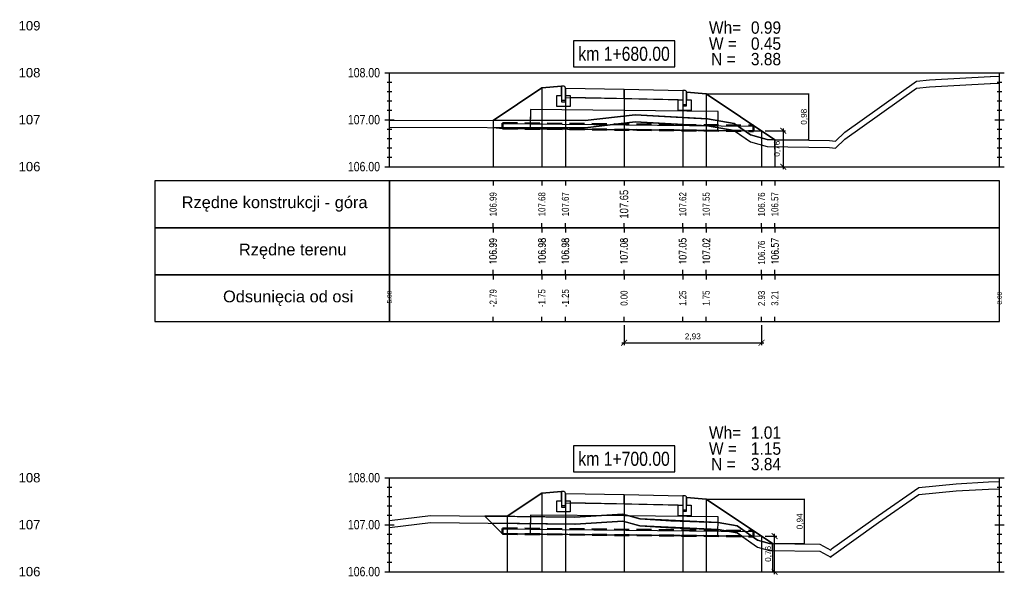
# Model space of a CAD drawing. Extents: x 7537626 to 7538805, y 5722894 to 5725486.
# Tile 97 of 105: x 7538679 to 7538700, y 5725469 to 5725481. Entities that reach past the tile are written whole.
import ezdxf

# ---------------------------------------------------------------- set-up
doc = ezdxf.new("R2010")
doc.units = 0
doc.header["$PDMODE"] = 35
doc.header["$PDSIZE"] = 0.3
doc.linetypes.add('HIDDEN', pattern=[9.525, 6.35, -3.175])
for name, color, linetype in [('C-DROGI-PROFILE', 7, 'Continuous'), ('C-DROGI-PROFILE-ETYKIETY', 7, 'Continuous'), ('C-DROGI-PRZEKROJE-ETYKIETY', 7, 'Continuous'), ('C-POPRZECZKA-przekrój', 2, 'Continuous'), ('C-POPRZECZKA-widok', 1, 'Continuous')]:
    doc.layers.add(name, color=color, linetype=linetype)
for name, color, linetype, true_color in [('C-humus', 7, 'Continuous', 0x003df5), ('C-Teren', 7, 'Continuous', 0x008521), ('poprzeczki', 7, 'Continuous', 0x0000d6)]:
    doc.layers.add(name, color=color, linetype=linetype, true_color=true_color)
for name, color, linetype, lineweight, plot in [('D-1.pow. hum.', 7, 'Continuous', 30, False), ('D-2.wykop', 30, 'Continuous', 30, False), ('D-3.nasyp', 4, 'Continuous', 30, False)]:
    doc.layers.add(name, color=color, linetype=linetype, lineweight=lineweight, plot=plot)
doc.layers.add('D-roboty-ziemne-opis', color=2, linetype='Continuous', lineweight=30)
doc.layers.add('Pom-plan', color=4, linetype='Continuous', plot=False)
doc.styles.add('2mm08', font='arial.ttf', dxfattribs={"width": 0.8})
doc.styles.add('opis_50', font='arial.ttf', dxfattribs={"height": 0.125})
doc.styles.get("Standard").update_dxf_attribs({"font": 'arial.ttf'})
doc.dimstyles.new('OPIS_50', dxfattribs={"dimscale": 0.5, "dimtxt": 0.125, "dimasz": 0.25, "dimexe": 0.1, "dimexo": 0.15, "dimgap": 0.1, "dimtad": 1, "dimzin": 0, "dimtxsty": 'opis_50', "dimblk": 'ARCHTICK', "dimcen": 0.15, "dimdle": 0.1, "dimaunit": 2, "dimadec": 4, "dimazin": 0, "dimtfac": 1, "dimtmove": 0, "dimatfit": 3, "dimfxl": 1, "dimarcsym": 0})

# ---------------------------------------------------------------- blocks, each defined once
blk = doc.blocks.new('_ArchTick')
at = {"color": 0, "linetype": 'ByBlock', "const_width": 0.15}
blk.add_lwpolyline([(-0.5, -0.5), (0.5, 0.5)], dxfattribs=at)
blk = doc.blocks.new('*D24')
at = {"layer": 'Defpoints', "color": 0, "transparency": 16777216}
for p in [(7538693.223, 5725479.586), (7538694.686, 5725478.611), (7538695.399, 5725478.611)]:
    blk.add_point(p, dxfattribs=at)
at = {"layer": 'poprzeczki', "color": 0, "lineweight": -2, "transparency": 16777216}
for p, q in [((7538693.238, 5725479.586), (7538695.409, 5725479.586)), ((7538695.399, 5725479.596), (7538695.399, 5725478.601)), ((7538694.701, 5725478.611), (7538695.409, 5725478.611))]:
    blk.add_line(p, q, dxfattribs=at)
at = {"layer": 'poprzeczki', "color": 0, "lineweight": -2, "transparency": 16777216, "xscale": 0.025, "yscale": 0.025, "zscale": 0.025}
for p, rotation in [((7538695.399, 5725479.586), 90), ((7538695.399, 5725478.611), 270)]:
    blk.add_blockref('_ArchTick', p, dxfattribs=dict(at, rotation=rotation))
at = {"layer": 'poprzeczki', "color": 0, "transparency": 16777216, "insert": (7538695.314, 5725479.099), "char_height": 0.125, "attachment_point": 5, "rotation": 90, "style": 'opis_50'}
blk.add_mtext('0,98', dxfattribs=at)
blk = doc.blocks.new('*D25')
at = {"layer": 'Defpoints', "color": 0, "transparency": 16777216}
for p in [(7538693.223, 5725470.954), (7538694.638, 5725470.011), (7538695.31, 5725470.011)]:
    blk.add_point(p, dxfattribs=at)
at = {"layer": 'poprzeczki', "color": 0, "lineweight": -2, "transparency": 16777216}
for p, q in [((7538693.238, 5725470.954), (7538695.32, 5725470.954)), ((7538695.31, 5725470.964), (7538695.31, 5725470.001)), ((7538694.653, 5725470.011), (7538695.32, 5725470.011))]:
    blk.add_line(p, q, dxfattribs=at)
at = {"layer": 'poprzeczki', "color": 0, "lineweight": -2, "transparency": 16777216, "xscale": 0.025, "yscale": 0.025, "zscale": 0.025}
for p, rotation in [((7538695.31, 5725470.954), 90), ((7538695.31, 5725470.011), 270)]:
    blk.add_blockref('_ArchTick', p, dxfattribs=dict(at, rotation=rotation))
at = {"layer": 'poprzeczki', "color": 0, "transparency": 16777216, "insert": (7538695.225, 5725470.483), "char_height": 0.125, "attachment_point": 5, "rotation": 90, "style": 'opis_50'}
blk.add_mtext('0,94', dxfattribs=at)
blk = doc.blocks.new('geokrata')
at = {"layer": 'C-POPRZECZKA-przekrój', "color": 172, "linetype": 'HIDDEN', "lineweight": 50, "ltscale": 0.05, "true_color": 0x0000cc}
for p, q in [((7538464.885, 5725469.743), (7538470.234, 5725469.689)), ((7538464.887, 5725469.627), (7538470.233, 5725469.573))]:
    blk.add_line(p, q, dxfattribs=at)
at = {"layer": 'C-POPRZECZKA-przekrój', "color": 98, "linetype": 'Continuous', "lineweight": 30, "true_color": 0x006100}
for p, q in [((7538464.892, 5725469.735), (7538465.726, 5725469.726)), ((7538464.893, 5725469.635), (7538465.725, 5725469.626)), ((7538469.225, 5725469.591), (7538470.225, 5725469.581))]:
    blk.add_line(p, q, dxfattribs=at)
for points in [[(7538467.479, 5725470.009), (7538465.479, 5725470.029), (7538465.475, 5725469.629), (7538469.475, 5725469.589), (7538469.479, 5725469.989), (7538467.479, 5725470.009), (7538465.479, 5725470.029), (7538465.476, 5725469.729), (7538470.226, 5725469.681)], [(7538464.892, 5725469.735), (7538464.893, 5725469.635)], [(7538470.225, 5725469.581), (7538470.226, 5725469.681)]]:
    blk.add_lwpolyline(points, dxfattribs=at)
at = {"layer": 'C-POPRZECZKA-przekrój', "color": 172, "linetype": 'HIDDEN', "lineweight": 50, "ltscale": 0.05, "true_color": 0x0000cc}
for points in [[(7538464.885, 5725469.743), (7538464.887, 5725469.627)], [(7538470.233, 5725469.573), (7538470.234, 5725469.689)]]:
    blk.add_lwpolyline(points, dxfattribs=at)
blk = doc.blocks.new('*D258')
at = {"layer": 'Defpoints', "color": 0, "transparency": 16777216}
for p in [(7538694.402, 5725478.801), (7538694.402, 5725478.036), (7538694.864, 5725478.036)]:
    blk.add_point(p, dxfattribs=at)
at = {"layer": 'Pom-plan', "color": 0, "lineweight": -2, "transparency": 16777216}
for p, q in [((7538694.477, 5725478.801), (7538694.914, 5725478.801)), ((7538694.864, 5725478.851), (7538694.864, 5725477.986)), ((7538694.477, 5725478.036), (7538694.914, 5725478.036))]:
    blk.add_line(p, q, dxfattribs=at)
at = {"layer": 'Pom-plan', "color": 0, "lineweight": -2, "transparency": 16777216, "xscale": 0.125, "yscale": 0.125, "zscale": 0.125}
for p, rotation in [((7538694.864, 5725478.801), 90), ((7538694.864, 5725478.036), 270)]:
    blk.add_blockref('_ArchTick', p, dxfattribs=dict(at, rotation=rotation))
at = {"layer": 'Pom-plan', "color": 0, "transparency": 16777216, "insert": (7538694.739, 5725478.419), "char_height": 0.125, "attachment_point": 5, "rotation": 90, "style": 'opis_50'}
blk.add_mtext('0,76', dxfattribs=at)
blk = doc.blocks.new('*D259')
at = {"layer": 'Defpoints', "color": 0, "transparency": 16777216}
for p in [(7538691.473, 5725474.736), (7538694.402, 5725474.736), (7538694.402, 5725474.286)]:
    blk.add_point(p, dxfattribs=at)
at = {"layer": 'Pom-plan', "color": 0, "lineweight": -2, "transparency": 16777216}
for p, q in [((7538691.473, 5725474.661), (7538691.473, 5725474.236)), ((7538694.402, 5725474.661), (7538694.402, 5725474.236)), ((7538691.423, 5725474.286), (7538694.452, 5725474.286))]:
    blk.add_line(p, q, dxfattribs=at)
at = {"layer": 'Pom-plan', "color": 0, "lineweight": -2, "transparency": 16777216, "xscale": 0.125, "yscale": 0.125, "zscale": 0.125, "rotation": 180}
blk.add_blockref('_ArchTick', (7538691.473, 5725474.286), dxfattribs=at)
at = {"layer": 'Pom-plan', "color": 0, "lineweight": -2, "transparency": 16777216, "xscale": 0.125, "yscale": 0.125, "zscale": 0.125}
blk.add_blockref('_ArchTick', (7538694.402, 5725474.286), dxfattribs=at)
at = {"layer": 'Pom-plan', "color": 0, "transparency": 16777216, "insert": (7538692.937, 5725474.411), "char_height": 0.125, "attachment_point": 5, "style": 'opis_50'}
blk.add_mtext('2,93', dxfattribs=at)
blk = doc.blocks.new('*D260')
at = {"layer": 'Defpoints', "color": 0, "transparency": 16777216}
for p in [(7538694.402, 5725470.169), (7538694.679, 5725470.169), (7538694.402, 5725469.411)]:
    blk.add_point(p, dxfattribs=at)
at = {"layer": 'Pom-plan', "color": 0, "lineweight": -2, "transparency": 16777216}
for p, q in [((7538694.477, 5725470.169), (7538694.729, 5725470.169)), ((7538694.679, 5725469.361), (7538694.679, 5725470.219)), ((7538694.477, 5725469.411), (7538694.729, 5725469.411))]:
    blk.add_line(p, q, dxfattribs=at)
at = {"layer": 'Pom-plan', "color": 0, "lineweight": -2, "transparency": 16777216, "xscale": 0.125, "yscale": 0.125, "zscale": 0.125}
for p, rotation in [((7538694.679, 5725470.169), 90), ((7538694.679, 5725469.411), 270)]:
    blk.add_blockref('_ArchTick', p, dxfattribs=dict(at, rotation=rotation))
at = {"layer": 'Pom-plan', "color": 0, "transparency": 16777216, "insert": (7538694.553, 5725469.79), "char_height": 0.125, "attachment_point": 5, "rotation": 90, "style": 'opis_50'}
blk.add_mtext('0,76', dxfattribs=at)

msp = doc.modelspace()

# ---------------------------------------------------------------- linework, layer by layer
at = {"layer": 'C-DROGI-PROFILE', "color": 7, "linetype": 'Continuous', "lineweight": -3}
for p, q in [((7538688.683, 5725477.736), (7538688.683, 5725477.636)), ((7538689.723, 5725477.736), (7538689.723, 5725477.636)), ((7538690.223, 5725477.736), (7538690.223, 5725477.636)), ((7538691.473, 5725477.736), (7538691.473, 5725477.636)), ((7538692.723, 5725477.736), (7538692.723, 5725477.636)), ((7538693.223, 5725477.736), (7538693.223, 5725477.636)), ((7538694.402, 5725477.736), (7538694.402, 5725477.636)), ((7538694.686, 5725477.736), (7538694.686, 5725477.636)), ((7538688.683, 5725476.736), (7538688.683, 5725476.836)), ((7538689.723, 5725476.736), (7538689.723, 5725476.836)), ((7538690.223, 5725476.736), (7538690.223, 5725476.836)), ((7538691.473, 5725476.736), (7538691.473, 5725476.836)), ((7538692.723, 5725476.736), (7538692.723, 5725476.836)), ((7538693.223, 5725476.736), (7538693.223, 5725476.836)), ((7538694.402, 5725476.736), (7538694.402, 5725476.836)), ((7538694.686, 5725476.736), (7538694.686, 5725476.836)), ((7538688.683, 5725476.736), (7538688.683, 5725476.636)), ((7538689.723, 5725476.736), (7538689.723, 5725476.636)), ((7538690.223, 5725476.736), (7538690.223, 5725476.636)), ((7538691.473, 5725476.736), (7538691.473, 5725476.636)), ((7538692.723, 5725476.736), (7538692.723, 5725476.636)), ((7538693.223, 5725476.736), (7538693.223, 5725476.636)), ((7538694.402, 5725476.736), (7538694.402, 5725476.636)), ((7538694.686, 5725476.736), (7538694.686, 5725476.636)), ((7538688.683, 5725475.736), (7538688.683, 5725475.836)), ((7538688.683, 5725475.736), (7538688.683, 5725475.636)), ((7538689.723, 5725475.736), (7538689.723, 5725475.836)), ((7538689.723, 5725475.736), (7538689.723, 5725475.636)), ((7538690.223, 5725475.736), (7538690.223, 5725475.836)), ((7538690.223, 5725475.736), (7538690.223, 5725475.636)), ((7538691.473, 5725475.736), (7538691.473, 5725475.836)), ((7538691.473, 5725475.736), (7538691.473, 5725475.636)), ((7538692.723, 5725475.736), (7538692.723, 5725475.836)), ((7538692.723, 5725475.736), (7538692.723, 5725475.636)), ((7538693.223, 5725475.736), (7538693.223, 5725475.836)), ((7538693.223, 5725475.736), (7538693.223, 5725475.636)), ((7538694.402, 5725475.736), (7538694.402, 5725475.836)), ((7538694.402, 5725475.736), (7538694.402, 5725475.636)), ((7538694.686, 5725475.736), (7538694.686, 5725475.836)), ((7538694.686, 5725475.736), (7538694.686, 5725475.636)), ((7538688.683, 5725474.736), (7538688.683, 5725474.836)), ((7538689.723, 5725474.736), (7538689.723, 5725474.836)), ((7538690.223, 5725474.736), (7538690.223, 5725474.836)), ((7538691.473, 5725474.736), (7538691.473, 5725474.836)), ((7538692.723, 5725474.736), (7538692.723, 5725474.836)), ((7538693.223, 5725474.736), (7538693.223, 5725474.836)), ((7538694.402, 5725474.736), (7538694.402, 5725474.836)), ((7538694.686, 5725474.736), (7538694.686, 5725474.836))]:
    msp.add_line(p, q, dxfattribs=at)
at = {"layer": 'C-DROGI-PROFILE', "color": 1, "linetype": 'Continuous', "lineweight": -3}
for points in [[(7538686.473, 5725476.736), (7538686.473, 5725477.736), (7538681.473, 5725477.736), (7538681.473, 5725476.736)], [(7538686.473, 5725476.736), (7538699.473, 5725476.736), (7538699.473, 5725477.736), (7538686.473, 5725477.736)], [(7538686.473, 5725475.736), (7538686.473, 5725476.736), (7538681.473, 5725476.736), (7538681.473, 5725475.736)], [(7538686.473, 5725475.736), (7538699.473, 5725475.736), (7538699.473, 5725476.736), (7538686.473, 5725476.736)], [(7538686.473, 5725474.736), (7538686.473, 5725475.736), (7538681.473, 5725475.736), (7538681.473, 5725474.736)], [(7538686.473, 5725474.736), (7538699.473, 5725474.736), (7538699.473, 5725475.736), (7538686.473, 5725475.736)]]:
    msp.add_3dface(points, dxfattribs=at)
at = {"layer": 'C-DROGI-PRZEKROJE-ETYKIETY', "color": 1, "linetype": 'Continuous', "lineweight": -3}
for p, q in [((7538689.723, 5725479.716), (7538689.723, 5725478.036)), ((7538690.223, 5725479.71), (7538690.223, 5725478.036)), ((7538691.473, 5725479.685), (7538691.473, 5725478.036)), ((7538692.723, 5725479.66), (7538692.723, 5725478.036)), ((7538693.223, 5725479.586), (7538693.223, 5725478.036)), ((7538688.683, 5725479.022), (7538688.683, 5725478.036)), ((7538694.686, 5725478.611), (7538694.686, 5725478.036)), ((7538689.723, 5725471.084), (7538689.723, 5725469.411)), ((7538690.223, 5725471.078), (7538690.223, 5725469.411)), ((7538691.473, 5725471.053), (7538691.473, 5725469.411)), ((7538692.723, 5725471.028), (7538692.723, 5725469.411)), ((7538693.223, 5725470.954), (7538693.223, 5725469.411)), ((7538688.982, 5725470.59), (7538688.982, 5725469.411)), ((7538694.638, 5725470.011), (7538694.638, 5725469.411))]:
    msp.add_line(p, q, dxfattribs=at)
for points in [[(7538694.402, 5725478.801), (7538694.402, 5725478.036)], [(7538694.402, 5725470.169), (7538694.402, 5725469.411)]]:
    msp.add_lwpolyline(points, dxfattribs=at)
at = {"layer": 'C-humus'}
for p, q in [((7538696.174, 5725478.623), (7538697.704, 5725479.706)), ((7538697.704, 5725479.706), (7538697.979, 5725479.734)), ((7538697.979, 5725479.734), (7538699.271, 5725479.809)), ((7538699.271, 5725479.809), (7538699.279, 5725479.805)), ((7538699.279, 5725479.805), (7538699.473, 5725479.811)), ((7538686.473, 5725478.879), (7538690.641, 5725478.866)), ((7538690.641, 5725478.866), (7538690.641, 5725478.866)), ((7538690.641, 5725478.866), (7538690.641, 5725478.866)), ((7538690.641, 5725478.866), (7538690.642, 5725478.866)), ((7538690.642, 5725478.866), (7538691.709, 5725478.992)), ((7538691.709, 5725478.992), (7538692.956, 5725478.918)), ((7538692.956, 5725478.918), (7538693.252, 5725478.907)), ((7538693.252, 5725478.907), (7538693.816, 5725478.806)), ((7538693.816, 5725478.806), (7538694.165, 5725478.565)), ((7538694.165, 5725478.565), (7538694.523, 5725478.464)), ((7538694.523, 5725478.464), (7538695.85, 5725478.442)), ((7538695.976, 5725478.428), (7538696.174, 5725478.623)), ((7538695.85, 5725478.442), (7538695.976, 5725478.428)), ((7538697.751, 5725471.055), (7538698.546, 5725471.132)), ((7538698.546, 5725471.132), (7538699.233, 5725471.171)), ((7538699.233, 5725471.171), (7538699.473, 5725471.178)), ((7538696.892, 5725470.46), (7538697.751, 5725471.055)), ((7538690.425, 5725470.423), (7538691.449, 5725470.487)), ((7538691.449, 5725470.487), (7538691.808, 5725470.384)), ((7538686.473, 5725470.349), (7538687.347, 5725470.46)), ((7538687.347, 5725470.46), (7538690.425, 5725470.423)), ((7538691.808, 5725470.384), (7538692.469, 5725470.344)), ((7538692.469, 5725470.344), (7538693.48, 5725470.307)), ((7538693.48, 5725470.307), (7538693.885, 5725470.235)), ((7538695.893, 5725469.744), (7538696.892, 5725470.46)), ((7538693.885, 5725470.235), (7538694.318, 5725469.935)), ((7538694.318, 5725469.935), (7538694.574, 5725469.862)), ((7538694.574, 5725469.862), (7538695.64, 5725469.845)), ((7538695.64, 5725469.845), (7538695.879, 5725469.719)), ((7538695.879, 5725469.719), (7538695.893, 5725469.744))]:
    msp.add_line(p, q, dxfattribs=at)
at = {"layer": 'C-POPRZECZKA-przekrój', "color": 2, "linetype": 'Continuous', "lineweight": -3}
for p, q in [((7538688.683, 5725479.022), (7538689.723, 5725479.716)), ((7538689.723, 5725479.716), (7538690.143, 5725479.75)), ((7538690.183, 5725479.75), (7538690.143, 5725479.75)), ((7538690.143, 5725479.75), (7538690.143, 5725479.42)), ((7538690.189, 5725479.749), (7538690.183, 5725479.75)), ((7538690.197, 5725479.747), (7538690.189, 5725479.749)), ((7538690.206, 5725479.743), (7538690.197, 5725479.747)), ((7538690.212, 5725479.738), (7538690.206, 5725479.743)), ((7538690.216, 5725479.733), (7538690.212, 5725479.738)), ((7538690.22, 5725479.725), (7538690.216, 5725479.733)), ((7538690.223, 5725479.717), (7538690.22, 5725479.725)), ((7538690.223, 5725479.71), (7538690.223, 5725479.717)), ((7538690.223, 5725479.71), (7538691.473, 5725479.685)), ((7538690.223, 5725479.71), (7538690.224, 5725479.51)), ((7538690.223, 5725479.42), (7538690.223, 5725479.71)), ((7538690.223, 5725479.71), (7538690.223, 5725479.55)), ((7538690.043, 5725479.32), (7538690.043, 5725479.55)), ((7538690.043, 5725479.55), (7538690.143, 5725479.55)), ((7538690.143, 5725479.55), (7538690.143, 5725479.45)), ((7538690.223, 5725479.55), (7538690.323, 5725479.55)), ((7538690.224, 5725479.51), (7538691.473, 5725479.485)), ((7538690.323, 5725479.55), (7538690.323, 5725479.32)), ((7538691.473, 5725479.485), (7538691.473, 5725479.685)), ((7538691.473, 5725479.685), (7538692.723, 5725479.66)), ((7538692.723, 5725479.66), (7538692.722, 5725479.46)), ((7538692.763, 5725479.66), (7538692.723, 5725479.66)), ((7538692.723, 5725479.66), (7538692.723, 5725479.33)), ((7538692.769, 5725479.659), (7538692.763, 5725479.66)), ((7538692.777, 5725479.657), (7538692.769, 5725479.659)), ((7538692.786, 5725479.653), (7538692.777, 5725479.657)), ((7538692.792, 5725479.648), (7538692.786, 5725479.653)), ((7538692.796, 5725479.643), (7538692.792, 5725479.648)), ((7538692.8, 5725479.635), (7538692.796, 5725479.643)), ((7538692.803, 5725479.627), (7538692.8, 5725479.635)), ((7538692.803, 5725479.62), (7538692.803, 5725479.627)), ((7538692.803, 5725479.33), (7538692.803, 5725479.62)), ((7538692.803, 5725479.62), (7538692.803, 5725479.46)), ((7538692.803, 5725479.62), (7538693.223, 5725479.586)), ((7538693.223, 5725479.586), (7538694.686, 5725478.611)), ((7538690.323, 5725479.32), (7538690.043, 5725479.32)), ((7538690.143, 5725479.45), (7538690.223, 5725479.45)), ((7538690.143, 5725479.42), (7538690.223, 5725479.42)), ((7538691.473, 5725479.485), (7538692.722, 5725479.46)), ((7538692.623, 5725479.23), (7538692.623, 5725479.46)), ((7538692.623, 5725479.46), (7538692.723, 5725479.46)), ((7538692.723, 5725479.46), (7538692.723, 5725479.36)), ((7538692.723, 5725479.36), (7538692.803, 5725479.36)), ((7538692.723, 5725479.33), (7538692.803, 5725479.33)), ((7538692.803, 5725479.46), (7538692.903, 5725479.46)), ((7538692.903, 5725479.46), (7538692.903, 5725479.23)), ((7538692.903, 5725479.23), (7538692.623, 5725479.23)), ((7538689.723, 5725471.084), (7538690.143, 5725471.118)), ((7538690.183, 5725471.118), (7538690.143, 5725471.118)), ((7538690.143, 5725471.118), (7538690.143, 5725470.788)), ((7538690.189, 5725471.118), (7538690.183, 5725471.118)), ((7538690.197, 5725471.116), (7538690.189, 5725471.118)), ((7538690.206, 5725471.111), (7538690.197, 5725471.116)), ((7538690.212, 5725471.106), (7538690.206, 5725471.111)), ((7538690.216, 5725471.101), (7538690.212, 5725471.106)), ((7538688.982, 5725470.59), (7538689.723, 5725471.084)), ((7538690.043, 5725470.688), (7538690.043, 5725470.918)), ((7538690.043, 5725470.918), (7538690.143, 5725470.918)), ((7538690.143, 5725470.918), (7538690.143, 5725470.818)), ((7538690.22, 5725471.094), (7538690.216, 5725471.101)), ((7538690.223, 5725471.085), (7538690.22, 5725471.094)), ((7538690.223, 5725471.078), (7538690.223, 5725471.085)), ((7538690.223, 5725471.078), (7538691.473, 5725471.053)), ((7538690.223, 5725471.078), (7538690.224, 5725470.878)), ((7538690.223, 5725470.788), (7538690.223, 5725471.078)), ((7538690.223, 5725471.078), (7538690.223, 5725470.918)), ((7538690.223, 5725470.918), (7538690.323, 5725470.918)), ((7538690.323, 5725470.918), (7538690.323, 5725470.688)), ((7538691.473, 5725470.853), (7538691.473, 5725471.053)), ((7538691.473, 5725471.053), (7538692.723, 5725471.028)), ((7538692.723, 5725471.028), (7538692.722, 5725470.828)), ((7538692.763, 5725471.028), (7538692.723, 5725471.028)), ((7538692.723, 5725471.028), (7538692.723, 5725470.698)), ((7538692.769, 5725471.028), (7538692.763, 5725471.028)), ((7538692.777, 5725471.026), (7538692.769, 5725471.028)), ((7538692.786, 5725471.021), (7538692.777, 5725471.026)), ((7538692.792, 5725471.016), (7538692.786, 5725471.021)), ((7538692.796, 5725471.011), (7538692.792, 5725471.016)), ((7538692.8, 5725471.004), (7538692.796, 5725471.011)), ((7538692.803, 5725470.995), (7538692.8, 5725471.004)), ((7538692.803, 5725470.988), (7538692.803, 5725470.995)), ((7538692.803, 5725470.698), (7538692.803, 5725470.988)), ((7538692.803, 5725470.988), (7538692.803, 5725470.828)), ((7538692.803, 5725470.988), (7538693.223, 5725470.954)), ((7538693.223, 5725470.954), (7538694.638, 5725470.011)), ((7538690.323, 5725470.688), (7538690.043, 5725470.688)), ((7538690.143, 5725470.818), (7538690.223, 5725470.818)), ((7538690.143, 5725470.788), (7538690.223, 5725470.788)), ((7538690.224, 5725470.878), (7538691.473, 5725470.853)), ((7538691.473, 5725470.853), (7538692.722, 5725470.828)), ((7538692.623, 5725470.598), (7538692.623, 5725470.828)), ((7538692.623, 5725470.828), (7538692.723, 5725470.828)), ((7538692.723, 5725470.828), (7538692.723, 5725470.728)), ((7538692.723, 5725470.728), (7538692.803, 5725470.728)), ((7538692.723, 5725470.698), (7538692.803, 5725470.698)), ((7538692.803, 5725470.828), (7538692.903, 5725470.828)), ((7538692.903, 5725470.828), (7538692.903, 5725470.598)), ((7538692.903, 5725470.598), (7538692.623, 5725470.598))]:
    msp.add_line(p, q, dxfattribs=at)
at = {"layer": 'C-POPRZECZKA-przekrój'}
for points in [[(7538694.223, 5725478.802), (7538694.402, 5725478.801)], [(7538688.885, 5725470.216), (7538688.505, 5725470.596)], [(7538688.505, 5725470.596), (7538688.982, 5725470.59)], [(7538694.223, 5725470.171), (7538694.402, 5725470.169)]]:
    msp.add_lwpolyline(points, dxfattribs=at)
at = {"layer": 'C-POPRZECZKA-widok', "color": 1, "linetype": 'Continuous', "lineweight": -3}
for p, q in [((7538686.373, 5725480.036), (7538699.573, 5725480.036)), ((7538686.473, 5725478.036), (7538686.473, 5725480.036)), ((7538699.473, 5725478.036), (7538699.473, 5725480.036)), ((7538686.423, 5725479.836), (7538686.523, 5725479.836)), ((7538699.423, 5725479.836), (7538699.523, 5725479.836)), ((7538686.423, 5725479.636), (7538686.523, 5725479.636)), ((7538699.423, 5725479.636), (7538699.523, 5725479.636)), ((7538686.423, 5725479.436), (7538686.523, 5725479.436)), ((7538699.423, 5725479.436), (7538699.523, 5725479.436)), ((7538686.423, 5725479.236), (7538686.523, 5725479.236)), ((7538699.423, 5725479.236), (7538699.523, 5725479.236)), ((7538686.373, 5725479.036), (7538686.573, 5725479.036)), ((7538686.423, 5725479.036), (7538686.523, 5725479.036)), ((7538699.373, 5725479.036), (7538699.573, 5725479.036)), ((7538699.423, 5725479.036), (7538699.523, 5725479.036)), ((7538686.423, 5725478.836), (7538686.523, 5725478.836)), ((7538699.423, 5725478.836), (7538699.523, 5725478.836)), ((7538686.423, 5725478.636), (7538686.523, 5725478.636)), ((7538699.423, 5725478.636), (7538699.523, 5725478.636)), ((7538686.423, 5725478.436), (7538686.523, 5725478.436)), ((7538699.423, 5725478.436), (7538699.523, 5725478.436)), ((7538686.373, 5725478.036), (7538699.573, 5725478.036)), ((7538686.423, 5725478.236), (7538686.523, 5725478.236)), ((7538699.423, 5725478.236), (7538699.523, 5725478.236)), ((7538686.373, 5725471.411), (7538699.573, 5725471.411)), ((7538686.473, 5725469.411), (7538686.473, 5725471.411)), ((7538699.473, 5725469.411), (7538699.473, 5725471.411)), ((7538686.423, 5725471.211), (7538686.523, 5725471.211)), ((7538699.423, 5725471.211), (7538699.523, 5725471.211)), ((7538686.423, 5725471.011), (7538686.523, 5725471.011)), ((7538699.423, 5725471.011), (7538699.523, 5725471.011)), ((7538686.423, 5725470.811), (7538686.523, 5725470.811)), ((7538699.423, 5725470.811), (7538699.523, 5725470.811)), ((7538686.423, 5725470.611), (7538686.523, 5725470.611)), ((7538699.423, 5725470.611), (7538699.523, 5725470.611)), ((7538686.373, 5725470.411), (7538686.573, 5725470.411)), ((7538686.423, 5725470.411), (7538686.523, 5725470.411)), ((7538699.373, 5725470.411), (7538699.573, 5725470.411)), ((7538699.423, 5725470.411), (7538699.523, 5725470.411)), ((7538686.423, 5725470.211), (7538686.523, 5725470.211)), ((7538699.423, 5725470.211), (7538699.523, 5725470.211)), ((7538686.423, 5725470.011), (7538686.523, 5725470.011)), ((7538699.423, 5725470.011), (7538699.523, 5725470.011)), ((7538686.423, 5725469.811), (7538686.523, 5725469.811)), ((7538699.423, 5725469.811), (7538699.523, 5725469.811)), ((7538686.423, 5725469.611), (7538686.523, 5725469.611)), ((7538699.423, 5725469.611), (7538699.523, 5725469.611)), ((7538686.373, 5725469.411), (7538699.573, 5725469.411))]:
    msp.add_line(p, q, dxfattribs=at)
at = {"layer": 'C-POPRZECZKA-widok', "color": 3, "linetype": 'Continuous', "lineweight": -3}
for points in [[(7538690.393, 5725480.161), (7538692.553, 5725480.161), (7538692.553, 5725480.718), (7538690.393, 5725480.718)], [(7538690.393, 5725471.536), (7538692.553, 5725471.536), (7538692.553, 5725472.093), (7538690.393, 5725472.093)]]:
    msp.add_3dface(points, dxfattribs=at)
at = {"layer": 'C-Teren'}
for p, q in [((7538697.979, 5725479.884), (7538699.271, 5725479.959)), ((7538699.271, 5725479.959), (7538699.279, 5725479.955)), ((7538699.279, 5725479.955), (7538699.473, 5725479.961)), ((7538696.174, 5725478.773), (7538697.704, 5725479.856)), ((7538697.704, 5725479.856), (7538697.979, 5725479.884)), ((7538690.642, 5725479.016), (7538691.709, 5725479.142)), ((7538691.709, 5725479.142), (7538692.956, 5725479.068)), ((7538686.473, 5725479.029), (7538690.641, 5725479.016)), ((7538690.641, 5725479.016), (7538690.641, 5725479.016)), ((7538690.641, 5725479.016), (7538690.641, 5725479.016)), ((7538690.641, 5725479.016), (7538690.642, 5725479.016)), ((7538692.956, 5725479.068), (7538693.252, 5725479.057)), ((7538693.252, 5725479.057), (7538693.816, 5725478.956)), ((7538693.816, 5725478.956), (7538694.165, 5725478.715)), ((7538694.165, 5725478.715), (7538694.523, 5725478.614)), ((7538695.976, 5725478.578), (7538696.174, 5725478.773)), ((7538694.523, 5725478.614), (7538695.85, 5725478.592)), ((7538695.85, 5725478.592), (7538695.976, 5725478.578)), ((7538698.546, 5725471.282), (7538699.233, 5725471.321)), ((7538699.233, 5725471.321), (7538699.473, 5725471.328)), ((7538696.892, 5725470.61), (7538697.751, 5725471.205)), ((7538697.751, 5725471.205), (7538698.546, 5725471.282)), ((7538686.473, 5725470.499), (7538687.347, 5725470.61)), ((7538687.347, 5725470.61), (7538690.425, 5725470.573)), ((7538690.425, 5725470.573), (7538691.449, 5725470.637)), ((7538691.449, 5725470.637), (7538691.808, 5725470.534)), ((7538691.808, 5725470.534), (7538692.469, 5725470.494)), ((7538692.469, 5725470.494), (7538693.48, 5725470.457)), ((7538695.893, 5725469.894), (7538696.892, 5725470.61)), ((7538693.48, 5725470.457), (7538693.885, 5725470.385)), ((7538693.885, 5725470.385), (7538694.318, 5725470.085)), ((7538694.318, 5725470.085), (7538694.574, 5725470.012)), ((7538694.574, 5725470.012), (7538695.64, 5725469.995)), ((7538695.64, 5725469.995), (7538695.879, 5725469.869)), ((7538695.879, 5725469.869), (7538695.893, 5725469.894))]:
    msp.add_line(p, q, dxfattribs=at)
at = {"layer": 'D-1.pow. hum.'}
for points in [[(7538688.683, 5725479.022), (7538688.682, 5725478.872), (7538690.117, 5725478.868), (7538690.642, 5725478.866), (7538691.709, 5725478.992), (7538692.69, 5725478.934), (7538692.998, 5725478.916), (7538693.252, 5725478.907), (7538693.816, 5725478.806), (7538694.165, 5725478.565), (7538694.523, 5725478.464), (7538694.686, 5725478.461), (7538694.686, 5725478.611), (7538694.523, 5725478.614), (7538694.165, 5725478.715), (7538693.816, 5725478.956), (7538693.252, 5725479.057), (7538691.709, 5725479.142), (7538690.642, 5725479.016), (7538688.683, 5725479.022)], [(7538688.505, 5725470.596), (7538688.657, 5725470.444), (7538690.431, 5725470.424), (7538691.449, 5725470.487), (7538691.808, 5725470.384), (7538692.469, 5725470.344), (7538693.48, 5725470.307), (7538693.885, 5725470.235), (7538694.318, 5725469.935), (7538694.574, 5725469.862), (7538694.636, 5725469.862), (7538694.636, 5725470.013), (7538694.574, 5725470.012), (7538694.318, 5725470.085), (7538693.885, 5725470.385), (7538693.476, 5725470.458), (7538691.819, 5725470.534), (7538691.449, 5725470.637), (7538690.425, 5725470.573), (7538688.505, 5725470.596)]]:
    msp.add_lwpolyline(points, dxfattribs=at)
at = {"layer": 'D-2.wykop'}
for points in [[(7538691.709, 5725478.992), (7538690.641, 5725478.866), (7538688.685, 5725478.872), (7538688.885, 5725478.848), (7538693.827, 5725478.799), (7538693.816, 5725478.806), (7538693.252, 5725478.907), (7538691.709, 5725478.992)], [(7538693.984, 5725470.167), (7538693.885, 5725470.235), (7538693.474, 5725470.308), (7538691.808, 5725470.384), (7538691.449, 5725470.487), (7538690.431, 5725470.424), (7538688.657, 5725470.444), (7538688.885, 5725470.216), (7538693.984, 5725470.167)]]:
    msp.add_lwpolyline(points, dxfattribs=at)
at = {"layer": 'D-3.nasyp'}
for points in [[(7538690.043, 5725479.32), (7538690.043, 5725479.55), (7538690.143, 5725479.55), (7538690.143, 5725479.75), (7538689.723, 5725479.716), (7538688.683, 5725479.022), (7538688.682, 5725478.872), (7538688.885, 5725478.848), (7538693.043, 5725478.806), (7538693.827, 5725478.799), (7538694.165, 5725478.565), (7538694.523, 5725478.464), (7538694.686, 5725478.461), (7538694.686, 5725478.611), (7538693.223, 5725479.586), (7538692.803, 5725479.624), (7538692.803, 5725479.46), (7538692.903, 5725479.46), (7538692.903, 5725479.23), (7538692.623, 5725479.23), (7538692.623, 5725479.46), (7538690.323, 5725479.508), (7538690.323, 5725479.32), (7538690.043, 5725479.32)], [(7538690.043, 5725470.688), (7538690.043, 5725470.918), (7538690.143, 5725470.918), (7538690.143, 5725471.118), (7538689.723, 5725471.084), (7538688.982, 5725470.59), (7538688.505, 5725470.596), (7538688.885, 5725470.216), (7538693.984, 5725470.167), (7538694.318, 5725469.935), (7538694.574, 5725469.862), (7538694.638, 5725469.861), (7538694.636, 5725470.011), (7538693.223, 5725470.954), (7538692.803, 5725470.988), (7538692.803, 5725470.828), (7538692.903, 5725470.828), (7538692.903, 5725470.598), (7538692.623, 5725470.598), (7538692.623, 5725470.828), (7538690.323, 5725470.876), (7538690.323, 5725470.688), (7538690.043, 5725470.688)]]:
    msp.add_lwpolyline(points, dxfattribs=at)

# ---------------------------------------------------------------- block references
at = {"layer": 'C-POPRZECZKA-przekrój'}
for p in [(223.998, 9.221), (223.998, 0.589)]:
    msp.add_blockref('geokrata', p, dxfattribs=at)

# ---------------------------------------------------------------- texts
at = {"layer": 'C-DROGI-PROFILE', "color": 2}
for s, p in [('Rzędne konstrukcji - góra', (7538682.048, 5725477.153)), ('Rzędne terenu', (7538683.268, 5725476.147)), ('Odsunięcia od osi', (7538682.929, 5725475.147))]:
    msp.add_text(s, height=0.25, dxfattribs=at).set_placement(p)
at = {"layer": 'C-DROGI-PROFILE-ETYKIETY', "color": 1, "style": '2mm08', "width": 0.8}
for s, p in [('106.76', (7538694.476, 5725476.975)), ('106.76', (7538694.477, 5725475.948)), ('2.93', (7538694.476, 5725475.068))]:
    msp.add_text(s, height=0.15, rotation=90, dxfattribs=at).set_placement(p)
at = {"layer": 'C-DROGI-PROFILE-ETYKIETY', "color": 1, "linetype": 'Continuous', "lineweight": -3, "attachment_point": 5, "rotation": 90, "style": '2mm08'}
for s, insert, char_height in [('106.99', (7538688.683, 5725477.236), 0.15), ('107.68', (7538689.723, 5725477.236), 0.15), ('107.67', (7538690.223, 5725477.236), 0.15), ('107.65', (7538691.473, 5725477.236), 0.18), ('107.62', (7538692.723, 5725477.236), 0.15), ('107.55', (7538693.223, 5725477.236), 0.15), ('106.57', (7538694.686, 5725477.236), 0.15), ('{\\Fsimplex.shx|c238;106.99}', (7538688.683, 5725476.236), 0.15), ('{\\Fsimplex.shx|c238;106.98}', (7538689.723, 5725476.236), 0.15), ('{\\Fsimplex.shx|c238;106.98}', (7538690.223, 5725476.236), 0.15), ('{\\Fsimplex.shx|c238;107.08}', (7538691.473, 5725476.236), 0.15), ('{\\Fsimplex.shx|c238;107.05}', (7538692.723, 5725476.236), 0.15), ('{\\Fsimplex.shx|c238;107.02}', (7538693.223, 5725476.236), 0.15), ('{\\Fsimplex.shx|c238;106.57}', (7538694.686, 5725476.236), 0.15), ('-2.79', (7538688.683, 5725475.236), 0.15), ('-1.75', (7538689.723, 5725475.236), 0.15), ('-1.25', (7538690.223, 5725475.236), 0.15), ('0.00', (7538691.473, 5725475.236), 0.15), ('1.25', (7538692.723, 5725475.236), 0.15), ('1.75', (7538693.223, 5725475.236), 0.15), ('3.21', (7538694.686, 5725475.236), 0.15)]:
    msp.add_mtext(s, dxfattribs=dict(at, insert=insert, char_height=char_height))
at = {"layer": 'C-DROGI-PROFILE-ETYKIETY', "color": 7, "linetype": 'Continuous', "lineweight": -3, "char_height": 0.1, "attachment_point": 5, "rotation": 90, "style": '2mm08'}
for s, insert in [('-5.00', (7538686.473, 5725475.236)), ('8.00', (7538699.473, 5725475.236))]:
    msp.add_mtext(s, dxfattribs=dict(at, insert=insert))
at = {"layer": 'C-POPRZECZKA-widok', "color": 1, "linetype": 'Continuous', "lineweight": -3, "char_height": 0.2, "attachment_point": 4}
for s, insert in [('109', (7538678.573, 5725481.036)), ('108', (7538678.573, 5725480.036)), ('107', (7538678.573, 5725479.036)), ('106', (7538678.573, 5725478.036)), ('108', (7538678.573, 5725471.411)), ('107', (7538678.573, 5725470.411)), ('106', (7538678.573, 5725469.411))]:
    msp.add_mtext(s, dxfattribs=dict(at, insert=insert))
at = {"layer": 'C-POPRZECZKA-widok', "color": 3, "linetype": 'Continuous', "lineweight": -3, "char_height": 0.3, "attachment_point": 8, "style": '2mm08'}
for s, insert in [('km 1+680.00', (7538691.473, 5725480.286)), ('km 1+700.00', (7538691.473, 5725471.661))]:
    msp.add_mtext(s, dxfattribs=dict(at, insert=insert))
at = {"layer": 'C-POPRZECZKA-widok', "color": 1, "linetype": 'Continuous', "lineweight": -3, "char_height": 0.2, "attachment_point": 6, "style": '2mm08'}
for s, insert in [('108.00', (7538686.273, 5725480.036)), ('107.00', (7538686.273, 5725479.036)), ('106.00', (7538686.273, 5725478.036)), ('108.00', (7538686.273, 5725471.411)), ('107.00', (7538686.273, 5725470.411)), ('106.00', (7538686.273, 5725469.411))]:
    msp.add_mtext(s, dxfattribs=dict(at, insert=insert))
at = {"layer": 'D-roboty-ziemne-opis', "lineweight": 25, "width": 0.9}
for s, p in [('Wh=', (7538693.281, 5725480.867)), ('0.99', (7538694.175, 5725480.867)), ('W =', (7538693.281, 5725480.526)), ('0.45', (7538694.175, 5725480.526)), ('N =', (7538693.329, 5725480.196)), ('3.88', (7538694.175, 5725480.196)), ('Wh=', (7538693.281, 5725472.242)), ('1.01', (7538694.175, 5725472.242)), ('W =', (7538693.281, 5725471.901)), ('1.15', (7538694.175, 5725471.901)), ('N =', (7538693.329, 5725471.571)), ('3.84', (7538694.175, 5725471.571))]:
    msp.add_text(s, height=0.2625, dxfattribs=at).set_placement(p)

# ---------------------------------------------------------------- dimensions: what is measured, and where the dimension line sits
at = {"layer": 'Pom-plan'}
for base, p1, p2, picture, middle in [((7538694.8642, 5725478.0365), (7538694.4017, 5725478.8006), (7538694.4017, 5725478.0365), '*D258', (7538694.739, 5725478.4185)), ((7538694.679, 5725470.169), (7538694.402, 5725469.411), (7538694.402, 5725470.169), '*D260', (7538694.553, 5725469.79))]:
    dim = msp.add_linear_dim(base=base, p1=p1, p2=p2, angle=90, dimstyle='OPIS_50', dxfattribs=at)
    dim.commit()
    dim.dimension.update_dxf_attribs({"geometry": picture, "text_midpoint": middle})
dim = msp.add_linear_dim(base=(7538694.402, 5725474.286), p1=(7538691.473, 5725474.736), p2=(7538694.402, 5725474.736), dimstyle='OPIS_50', dxfattribs=at)
dim.commit()
dim.dimension.update_dxf_attribs({"geometry": '*D259', "text_midpoint": (7538692.937, 5725474.411)})
at = {"layer": 'poprzeczki'}
for base, p1, p2, picture, middle in [((7538695.3994, 5725478.6111), (7538693.2232, 5725479.5863), (7538694.6859, 5725478.6111), '*D24', (7538695.3143, 5725479.0987)), ((7538695.31, 5725470.011), (7538693.223, 5725470.954), (7538694.638, 5725470.011), '*D25', (7538695.225, 5725470.483))]:
    dim = msp.add_linear_dim(base=base, p1=p1, p2=p2, angle=90, dimstyle='OPIS_50', override={"dimscale": 0.1}, dxfattribs=at)
    dim.commit()
    dim.dimension.update_dxf_attribs({"geometry": picture, "text_midpoint": middle})

doc.saveas('drawing.dxf')
